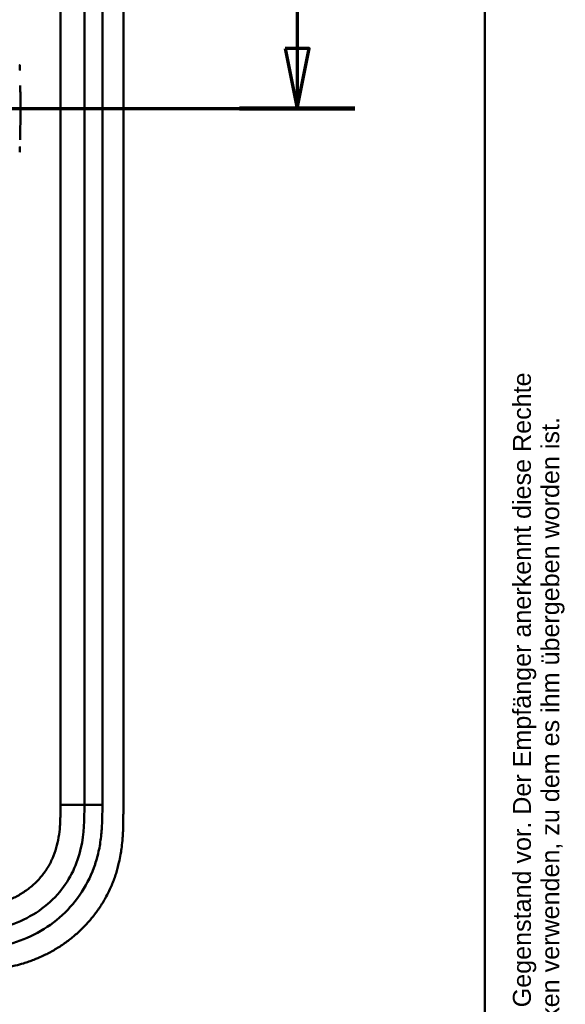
# Model space of a CAD drawing. Header units: millimetres. Extents: x 20 to 833, y 20 to 574.
# Tile 13 of 14: x 742 to 833, y 262 to 427. Entities that reach past the tile are written whole.
import ezdxf
from ezdxf.enums import TextEntityAlignment as Align

# ---------------------------------------------------------------- set-up
doc = ezdxf.new("R2010")
doc.units = ezdxf.units.MM
doc.header["$LTSCALE"] = 2
for name, color, linetype, lineweight in [('Schnittansichtslinien(DIN)', 7, 'Continuous', 70), ('Sichtbare Kanten(DIN)', 7, 'Continuous', 50), ('Sichtbare tangentiale Kanten(DIN)', 7, 'Continuous', 50), ('Skizziergeometrie(DIN)', 7, 'Continuous', 50), ('Symbole(DIN)', 7, 'Continuous', 25)]:
    doc.layers.add(name, color=color, linetype=linetype, lineweight=lineweight)
doc.styles.add('Aktuell-DIN', font='arial.ttf')
doc.styles.add('Textstil10', font='arial.ttf')
doc.styles.add('Textstil41', font='arial.ttf', dxfattribs={"width": 0.8})
doc.styles.add('Textstil83', font='arial.ttf', dxfattribs={"width": 0.8})

# ---------------------------------------------------------------- blocks, each defined once
blk = doc.blocks.new('Ränder Standardrahmen')
at = {"layer": 'Skizziergeometrie(DIN)', "flags": 128}
blk.add_lwpolyline([(10, 10), (10, 287), (410, 287), (410, 10), (10, 10)], dxfattribs=at)
blk = doc.blocks.new('Schriftfelder Heusser')
at = {"layer": 'Symbole(DIN)', "color": 7, "insert": (293.332, 191.695), "char_height": 1.5, "width": 182.3003, "attachment_point": 1, "rotation": 90, "line_spacing_factor": 0.944221, "style": 'Aktuell-DIN'}
blk.add_mtext('\\fArial|b0|i0;\\H1.5000;Die Schlossfabrik Heusser AG ist Eigentümerin dieses Dokumentes und behält sich alle Rechte an diesem und dem dargestellten Gegenstand vor. Der Empfänger anerkennt diese Rechte\\Pund wird das Dokument nicht ohne schriftliche Ermächtigung der Eigentümerin Dritten zugänglich machen oder zu anderen Zwecken verwenden, zu dem es ihm übergeben worden ist.\\P ', dxfattribs=at)
at = {"layer": 'Symbole(DIN)', "color": 179, "true_color": 0x262659, "style": 'Textstil10'}
blk.add_attdef('ERSTELLUNGSDATUM_001', (217.23, 218.291), '', height=2, dxfattribs=at)
at = {"layer": 'Symbole(DIN)', "color": 179, "true_color": 0x262659}
for tag, height, style, p in [('AUTOR', 2.489, 'Aktuell-DIN', (240.035, 219.263)), ('KONTROLLDATUM', 2, 'Textstil10', (217.417, 215.038)), ('KONTROLLIERT_VON', 2, 'Textstil10', (239.981, 215.054))]:
    blk.add_attdef(tag, text='', height=height, dxfattribs=dict(at, style=style)).set_placement(p, align=Align.MIDDLE_LEFT)
at = {"layer": 'Symbole(DIN)', "color": 7, "style": 'Textstil83', "width": 0.8}
blk.add_attdef('Anfänglicher_Ansichtsmaßstab_001', (281.568, 213.345), '', height=2.3, dxfattribs=at)
at = {"layer": 'Symbole(DIN)', "color": 179, "true_color": 0x262659, "style": 'Textstil10'}
blk.add_attdef('PROJEKT', text='', height=2, dxfattribs=at).set_placement((217.773, 209.719), align=Align.BOTTOM_LEFT)
at = {"layer": 'Symbole(DIN)', "color": 7, "style": 'Textstil41', "width": 0.8}
blk.add_attdef('STATUS', text='', height=5, dxfattribs=at).set_placement((284.526, 195.865), align=Align.MIDDLE_CENTER)
blk = doc.blocks.new('2DTransSchnitt0')
at = {"layer": 'Schnittansichtslinien(DIN)', "linetype": 'Continuous'}
for p, q in [((394.329, 217.051), (394.329, 210.955)), ((393.329, 210.955), (394.329, 205.955)), ((395.329, 210.955), (393.329, 210.955)), ((394.329, 210.955), (394.329, 205.955)), ((394.329, 205.955), (395.329, 210.955)), ((252.568, 205.955), (399.138, 205.955))]:
    blk.add_line(p, q, dxfattribs=at)
at = {"layer": 'Schnittansichtslinien(DIN)', "linetype": 'Continuous', "lineweight": 140}
blk.add_line((389.521, 205.955), (399.138, 205.955), dxfattribs=at)
at = {"layer": 'Schnittansichtslinien(DIN)', "linetype": 'Continuous', "flags": 128}
blk.add_lwpolyline([(393.329, 210.955), (394.329, 205.955), (395.329, 210.955), (393.329, 210.955)], dxfattribs=at)
at = {"layer": 'Schnittansichtslinien(DIN)'}
blk.add_solid([(393.329, 210.955), (394.329, 205.955), (395.329, 210.955), (393.329, 210.955)], dxfattribs=at)

msp = doc.modelspace()

# ---------------------------------------------------------------- linework, layer by layer
at = {"layer": 'Sichtbare Kanten(DIN)'}
for p, q in [((753.135, 485.123), (753.135, 295.692)), ((759.635, 294.692), (759.635, 486.123))]:
    msp.add_line(p, q, dxfattribs=at)
for points, knots in [([(742.335, 419.173), (742.335, 419.173), (742.335, 419.173), (742.335, 419.173), (742.335, 419.172), (742.335, 419.172), (742.335, 419.171), (742.335, 419.17), (742.335, 419.169), (742.335, 419.164), (742.335, 419.16), (742.335, 419.146), (742.336, 419.135), (742.337, 419.092), (742.338, 419.06), (742.343, 418.93), (742.346, 418.833), (742.351, 418.663), (742.353, 418.59), (742.357, 418.463), (742.359, 418.408), (742.361, 418.349), (742.361, 418.344), (742.361, 418.335), (742.361, 418.331), (742.361, 418.326), (742.362, 418.326), (742.362, 418.325), (742.362, 418.324), (742.362, 418.323), (742.362, 418.323), (742.362, 418.323), (742.362, 418.323), (742.362, 418.323)], [0, 0, 0, 0, 0.0000685, 0.0000685, 0.000108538, 0.000108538, 0.000228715, 0.000228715, 0.000589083, 0.000589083, 0.00166957, 0.00166957, 0.004910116, 0.004910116, 0.014630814, 0.014630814, 0.043792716, 0.043792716, 0.065662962, 0.065662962, 0.08206584, 0.08206584, 0.083603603, 0.083603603, 0.084757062, 0.084757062, 0.084973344, 0.084973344, 0.085135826, 0.085135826, 0.085162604, 0.085162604, 0.08517595, 0.08517595, 0.08517595, 0.08517595]), ([(742.446, 414.216), (742.441, 414.627), (742.436, 415.039), (742.429, 415.451), (742.427, 415.547), (742.426, 415.642), (742.424, 415.738)], [0.93532745, 0.93532745, 0.93532745, 0.93532745, 1.05789587, 1.05789587, 1.05789587, 1.08637381, 1.08637381, 1.08637381, 1.08637381]), ([(742.446, 414.216), (742.446, 414.216), (742.446, 414.215), (742.446, 414.215), (742.446, 414.215), (742.446, 414.214), (742.446, 414.214), (742.446, 414.212), (742.446, 414.211), (742.446, 414.206), (742.446, 414.203), (742.446, 414.188), (742.446, 414.178), (742.447, 414.134), (742.447, 414.102), (742.448, 413.972), (742.449, 413.875), (742.452, 413.486), (742.454, 413.195), (742.456, 412.865), (742.456, 412.827), (742.456, 412.77), (742.456, 412.751), (742.457, 412.723), (742.457, 412.713), (742.457, 412.699), (742.457, 412.694), (742.457, 412.687), (742.457, 412.685), (742.457, 412.681), (742.457, 412.68), (742.457, 412.678), (742.457, 412.678), (742.457, 412.677), (742.457, 412.677), (742.457, 412.676), (742.457, 412.676), (742.457, 412.676), (742.457, 412.676), (742.457, 412.676), (742.457, 412.676), (742.457, 412.675), (742.457, 412.675), (742.457, 412.675)], [0, 0, 0, 0, 0.00007709, 0.00007709, 0.00011709, 0.00011709, 0.0002371, 0.0002371, 0.00059712, 0.00059712, 0.00167714, 0.00167714, 0.00491717, 0.00491717, 0.0146372, 0.0146372, 0.04379722, 0.04379722, 0.13127739, 0.13127739, 0.14267197, 0.14267197, 0.1483693, 0.1483693, 0.15121801, 0.15121801, 0.15264242, 0.15264242, 0.15335469, 0.15335469, 0.15371088, 0.15371088, 0.15388903, 0.15388903, 0.15397816, 0.15397816, 0.15402279, 0.15402279, 0.15404516, 0.15404516, 0.15405641, 0.15405641, 0.15406792, 0.15406792, 0.15406792, 0.15406792]), ([(742.457, 411.15), (742.458, 411.404), (742.458, 411.657), (742.458, 411.911), (742.458, 412.165), (742.458, 412.42), (742.457, 412.675)], [0.62936601, 0.62936601, 0.62936601, 0.62936601, 0.70537642, 0.70537642, 0.70537642, 0.78178643, 0.78178643, 0.78178643, 0.78178643]), ([(742.457, 411.15), (742.457, 411.15), (742.457, 411.149), (742.457, 411.149), (742.457, 411.149), (742.457, 411.148), (742.457, 411.148), (742.457, 411.146), (742.457, 411.145), (742.457, 411.14), (742.457, 411.137), (742.457, 411.122), (742.457, 411.112), (742.456, 411.068), (742.456, 411.036), (742.456, 410.906), (742.455, 410.809), (742.453, 410.42), (742.451, 410.129), (742.448, 409.783), (742.447, 409.728), (742.446, 409.653), (742.446, 409.632), (742.446, 409.611), (742.446, 409.61), (742.446, 409.608), (742.446, 409.608), (742.446, 409.607), (742.446, 409.607), (742.446, 409.606), (742.446, 409.606), (742.446, 409.606), (742.446, 409.606), (742.446, 409.606), (742.446, 409.606), (742.446, 409.606)], [0, 0, 0, 0, 0.00006794, 0.00006794, 0.00010794, 0.00010794, 0.00022795, 0.00022795, 0.00058796, 0.00058796, 0.00166798, 0.00166798, 0.004908, 0.004908, 0.01462802, 0.01462802, 0.04378804, 0.04378804, 0.13126821, 0.13126821, 0.14767072, 0.14767072, 0.15382171, 0.15382171, 0.15411335, 0.15411335, 0.15425925, 0.15425925, 0.15433227, 0.15433227, 0.15436886, 0.15436886, 0.15438723, 0.15438723, 0.15440595, 0.15440595, 0.15440595, 0.15440595]), ([(742.424, 408.084), (742.426, 408.179), (742.427, 408.275), (742.429, 408.37), (742.436, 408.783), (742.441, 409.195), (742.446, 409.606)], [0.32448872, 0.32448872, 0.32448872, 0.32448872, 0.35285696, 0.35285696, 0.35285696, 0.47549945, 0.47549945, 0.47549945, 0.47549945]), ([(742.424, 408.084), (742.424, 408.084), (742.424, 408.084), (742.424, 408.084), (742.424, 408.083), (742.424, 408.083), (742.424, 408.082), (742.424, 408.081), (742.424, 408.08), (742.424, 408.075), (742.424, 408.071), (742.423, 408.057), (742.423, 408.046), (742.422, 408.003), (742.422, 407.971), (742.419, 407.841), (742.417, 407.744), (742.41, 407.355), (742.403, 407.064), (742.396, 406.75), (742.395, 406.728), (742.395, 406.702), (742.395, 406.698), (742.394, 406.69), (742.394, 406.687), (742.394, 406.684), (742.394, 406.683), (742.394, 406.682), (742.394, 406.682), (742.394, 406.681), (742.394, 406.681), (742.394, 406.681)], [0, 0, 0, 0, 0.00003042, 0.00003042, 0.00007044, 0.00007044, 0.00019048, 0.00019048, 0.00055053, 0.00055053, 0.00163057, 0.00163057, 0.00487062, 0.00487062, 0.01459066, 0.01459066, 0.0437507, 0.0437507, 0.13123111, 0.13123111, 0.13788283, 0.13788283, 0.13913003, 0.13913003, 0.14006547, 0.14006547, 0.14024087, 0.14024087, 0.14037254, 0.14037254, 0.14038465, 0.14038465, 0.14038465, 0.14038465]), ([(742.362, 405.497), (742.362, 405.497), (742.362, 405.497), (742.362, 405.497), (742.362, 405.497), (742.362, 405.497), (742.362, 405.496), (742.361, 405.48), (742.36, 405.462), (742.359, 405.422), (742.359, 405.399), (742.354, 405.255), (742.35, 405.133), (742.344, 404.93), (742.341, 404.849), (742.338, 404.741), (742.337, 404.714), (742.336, 404.678), (742.335, 404.669), (742.335, 404.657), (742.335, 404.654), (742.335, 404.65), (742.335, 404.649), (742.335, 404.648), (742.335, 404.647), (742.334, 404.647), (742.334, 404.646), (742.334, 404.646)], [0, 0, 0, 0, 0.000012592, 0.000012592, 0.000034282, 0.000034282, 0.000102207, 0.000102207, 0.005244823, 0.005244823, 0.012100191, 0.012100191, 0.048663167, 0.048663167, 0.073039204, 0.073039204, 0.081164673, 0.081164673, 0.083873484, 0.083873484, 0.084776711, 0.084776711, 0.085077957, 0.085077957, 0.085178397, 0.085178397, 0.085279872, 0.085279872, 0.085279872, 0.085279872]), ([(753.135, 295.692), (753.135, 293.269), (753.086, 290.809), (752.563, 288.467), (751.972, 285.82), (750.789, 283.291), (749.014, 281.152), (747.025, 278.756), (744.335, 276.907), (741.363, 275.817), (738.921, 274.921), (736.305, 274.543), (733.645, 274.446), (732.632, 274.408), (731.613, 274.407), (730.596, 274.407)], [-3.5878945, -3.5878945, -3.5878945, -3.5878945, -2.8456516, -2.8456516, -2.8456516, -2.0068047, -2.0068047, -2.0068047, -1.0667333, -1.0667333, -1.0667333, -0.2941227, -0.2941227, -0.2941227, 0, 0, 0, 0]), ([(731.596, 267.907), (732.193, 267.907), (733.244, 267.908), (734.456, 267.933), (735.368, 267.968), (735.978, 268.001), (736.741, 268.055), (737.352, 268.11), (738.115, 268.193), (738.725, 268.273), (739.64, 268.414), (740.552, 268.584), (741.758, 268.862), (742.654, 269.11), (743.542, 269.391), (744.129, 269.594), (745, 269.925), (745.859, 270.288), (747.12, 270.893), (748.21, 271.497), (749.524, 272.33), (750.536, 273.058), (751.743, 274.041), (752.661, 274.886), (753.741, 276.009), (754.55, 276.96), (755.484, 278.209), (756.168, 279.255), (756.862, 280.478), (757.28, 281.316), (757.662, 282.171), (757.899, 282.749), (758.172, 283.479), (758.372, 284.071), (758.599, 284.816), (758.762, 285.417), (758.979, 286.324), (759.162, 287.238), (759.35, 288.463), (759.451, 289.383), (759.527, 290.301), (759.565, 290.913), (759.599, 291.676), (759.616, 292.284), (759.629, 293.041), (759.634, 293.794), (759.635, 294.393), (759.635, 294.692)], [0.00000945, 0.00000945, 0.00000945, 0.00000945, 0.04167564, 0.07292528, 0.08334182, 0.10417491, 0.11459146, 0.13542455, 0.1458411, 0.16667419, 0.17709074, 0.20834038, 0.22917347, 0.26042311, 0.27083965, 0.29167275, 0.30208929, 0.33333893, 0.35417202, 0.39583821, 0.4166713, 0.45833749, 0.47917058, 0.52083676, 0.54166985, 0.58333604, 0.60416913, 0.64583532, 0.66666841, 0.69791805, 0.70833459, 0.72916769, 0.73958423, 0.76041733, 0.77083387, 0.79166696, 0.80208351, 0.83333315, 0.85416624, 0.88541588, 0.89583243, 0.91666552, 0.92708206, 0.94791516, 0.9583317, 0.9791648, 0.99999789, 0.99999789, 0.99999789, 0.99999789])]:
    msp.add_open_spline(points, degree=3, knots=knots, dxfattribs=at)
for points in [[(742.34, 419.013), (742.34, 419.005), (742.34, 418.998), (742.341, 418.99)], [(742.34, 404.808), (742.34, 404.816), (742.34, 404.823), (742.341, 404.831)]]:
    msp.add_open_spline(points, degree=3, dxfattribs=at)
at = {"layer": 'Sichtbare tangentiale Kanten(DIN)'}
for p, q in [((749.135, 295.692), (749.135, 485.123)), ((749.135, 295.692), (753.135, 295.692)), ((753.135, 295.692), (756.135, 295.692))]:
    msp.add_line(p, q, dxfattribs=at)
msp.add_open_spline([(756.135, 295.692), (756.135, 358.835), (756.135, 421.979), (756.134, 485.123)], degree=3, dxfattribs=at)
for points, knots in [([(730.596, 271.408), (730.812, 271.408), (731.027, 271.408), (731.242, 271.408), (731.444, 271.408), (731.646, 271.409), (731.847, 271.41), (731.948, 271.411), (732.049, 271.412), (732.15, 271.413), (732.445, 271.415), (732.741, 271.42), (733.058, 271.427), (733.065, 271.427), (733.073, 271.428), (733.081, 271.428), (733.967, 271.448), (734.765, 271.487), (735.572, 271.554), (735.587, 271.555), (735.602, 271.557), (735.616, 271.558), (736.437, 271.627), (737.266, 271.729), (738.089, 271.868), (738.097, 271.869), (738.105, 271.871), (738.113, 271.872), (738.939, 272.013), (739.76, 272.192), (740.571, 272.416), (740.577, 272.417), (740.584, 272.419), (740.59, 272.421), (742.223, 272.872), (743.819, 273.507), (745.293, 274.306), (746.778, 275.111), (748.19, 276.112), (749.438, 277.257), (750.687, 278.403), (751.812, 279.733), (752.726, 281.148), (753.637, 282.558), (754.382, 284.119), (754.915, 285.726), (754.916, 285.73), (754.917, 285.733), (754.919, 285.737), (755.183, 286.535), (755.399, 287.353), (755.569, 288.177), (755.57, 288.183), (755.572, 288.19), (755.573, 288.197), (755.741, 289.017), (755.865, 289.848), (755.95, 290.671), (755.951, 290.685), (755.953, 290.699), (755.954, 290.713), (756.036, 291.522), (756.084, 292.326), (756.109, 293.194), (756.11, 293.208), (756.11, 293.221), (756.11, 293.234), (756.134, 294.079), (756.135, 294.885), (756.135, 295.692)], [37.4953956, 37.4953956, 37.4953956, 37.4953956, 37.5599869, 37.5599869, 37.5599869, 37.6205127, 37.6205127, 37.6205127, 37.6507756, 37.6507756, 37.6507756, 37.7394301, 37.7394301, 37.7394301, 37.7415642, 37.7415642, 37.7415642, 37.9889156, 37.9889156, 37.9889156, 37.9934173, 37.9934173, 37.9934173, 38.244735, 38.244735, 38.244735, 38.2471853, 38.2471853, 38.2471853, 38.4996214, 38.4996214, 38.4996214, 38.5015831, 38.5015831, 38.5015831, 39.0103267, 39.0103267, 39.0103267, 39.5228845, 39.5228845, 39.5228845, 40.0360406, 40.0360406, 40.0360406, 40.5473013, 40.5473013, 40.5473013, 40.5484434, 40.5484434, 40.5484434, 40.802185, 40.802185, 40.802185, 40.8043063, 40.8043063, 40.8043063, 41.056838, 41.056838, 41.056838, 41.0611339, 41.0611339, 41.0611339, 41.3095794, 41.3095794, 41.3095794, 41.3133935, 41.3133935, 41.3133935, 41.5553404, 41.5553404, 41.5553404, 41.5553404]), ([(730.597, 278.407), (730.757, 278.407), (730.917, 278.407), (731.077, 278.407), (731.524, 278.408), (731.97, 278.409), (732.417, 278.416), (732.645, 278.419), (732.874, 278.424), (733.102, 278.43), (733.178, 278.432), (733.254, 278.435), (733.334, 278.437), (733.644, 278.447), (733.938, 278.46), (734.244, 278.478), (734.251, 278.478), (734.258, 278.479), (734.266, 278.479), (734.883, 278.515), (735.471, 278.567), (736.064, 278.643), (736.073, 278.644), (736.083, 278.645), (736.092, 278.646), (736.692, 278.724), (737.284, 278.825), (737.874, 278.956), (737.879, 278.957), (737.884, 278.959), (737.89, 278.96), (738.489, 279.094), (739.085, 279.26), (739.665, 279.458), (739.668, 279.459), (739.672, 279.461), (739.675, 279.462), (740.261, 279.663), (740.842, 279.902), (741.401, 280.174), (741.96, 280.447), (742.505, 280.757), (743.025, 281.102), (743.545, 281.446), (744.043, 281.827), (744.51, 282.239), (744.98, 282.654), (745.425, 283.105), (745.831, 283.582), (746.235, 284.056), (746.608, 284.564), (746.939, 285.092), (747.268, 285.617), (747.561, 286.171), (747.811, 286.735), (748.058, 287.295), (748.267, 287.878), (748.437, 288.466), (748.438, 288.47), (748.439, 288.474), (748.44, 288.478), (748.606, 289.056), (748.735, 289.643), (748.833, 290.237), (748.835, 290.246), (748.836, 290.255), (748.837, 290.264), (748.934, 290.853), (749, 291.442), (749.045, 292.059), (749.046, 292.066), (749.047, 292.074), (749.047, 292.081), (749.069, 292.386), (749.085, 292.68), (749.098, 292.981), (749.11, 293.291), (749.119, 293.6), (749.124, 293.908), (749.135, 294.504), (749.135, 295.099), (749.135, 295.692)], [0, 0, 0, 0, 0.0479858, 0.0479858, 0.0479858, 0.1819298, 0.1819298, 0.1819298, 0.2504934, 0.2504934, 0.2504934, 0.2733476, 0.2733476, 0.2733476, 0.3626026, 0.3626026, 0.3626026, 0.364764, 0.364764, 0.364764, 0.5448188, 0.5448188, 0.5448188, 0.5476273, 0.5476273, 0.5476273, 0.7297695, 0.7297695, 0.7297695, 0.7314186, 0.7314186, 0.7314186, 0.9165357, 0.9165357, 0.9165357, 0.9176198, 0.9176198, 0.9176198, 1.105019, 1.105019, 1.105019, 1.2924815, 1.2924815, 1.2924815, 1.4799649, 1.4799649, 1.4799649, 1.6686716, 1.6686716, 1.6686716, 1.8566391, 1.8566391, 1.8566391, 2.043494, 2.043494, 2.043494, 2.2285728, 2.2285728, 2.2285728, 2.2298948, 2.2298948, 2.2298948, 2.411688, 2.411688, 2.411688, 2.4144058, 2.4144058, 2.4144058, 2.5947492, 2.5947492, 2.5947492, 2.5969419, 2.5969419, 2.5969419, 2.6861851, 2.6861851, 2.6861851, 2.7780299, 2.7780299, 2.7780299, 2.956024, 2.956024, 2.956024, 2.956024])]:
    msp.add_open_spline(points, degree=3, knots=knots, dxfattribs=at)

# ---------------------------------------------------------------- block references
at = {"xscale": 2, "yscale": 2, "zscale": 2}
for name, p in [('Ränder Standardrahmen', (0, 0)), ('Schriftfelder Heusser', (238, -362.833))]:
    msp.add_blockref(name, p, dxfattribs=at)
at = {"layer": 'Schnittansichtslinien(DIN)', "xscale": 2, "yscale": 2, "zscale": 2}
msp.add_blockref('2DTransSchnitt0', (0, 0), dxfattribs=at)

doc.saveas('drawing.dxf')
